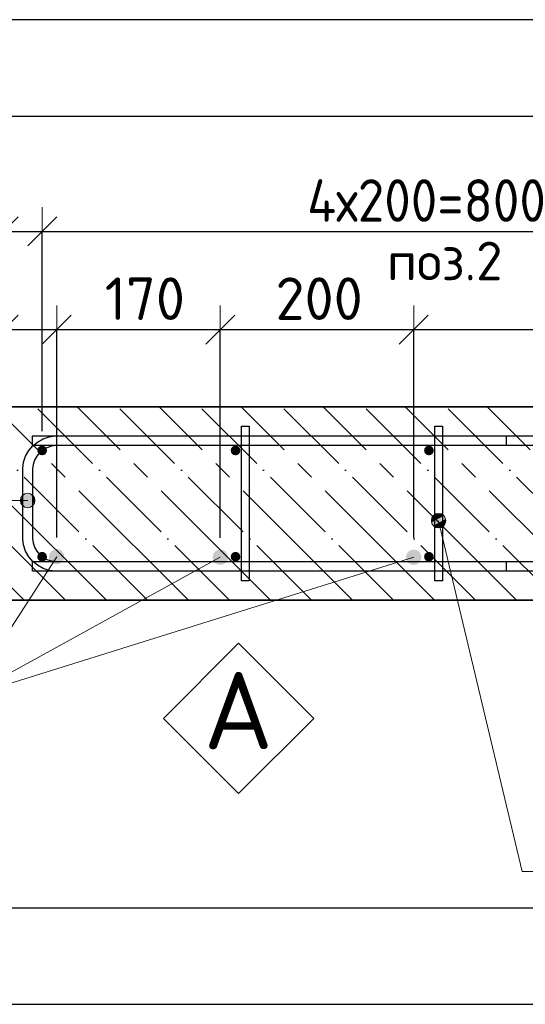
# Model space of a CAD drawing. Header units: millimetres. Extents: x 2792 to 69837, y -2757 to 29968.
# Tile 2 of 77: x 3328 to 3851, y 4879 to 5898. Entities that reach past the tile are written whole.
import ezdxf

# ---------------------------------------------------------------- set-up
doc = ezdxf.new("R2010")
doc.units = ezdxf.units.MM
doc.header["$PDMODE"] = 65
doc.linetypes.add('______11', pattern=[100, 80, -10, 0, -10])
doc.linetypes.add('______5', pattern=[220, 160, -20, 20, -20])
for name, color, linetype, lineweight in [('Standard', 7, 'Continuous', 25), ('Арм.стержн. Арматура края', 96, 'Continuous', 35), ('Арм.стержн. вертикальными 1', 22, 'Continuous', 35), ('Арм.стержн.горизонт. 1', 180, 'Continuous', 35), ('Размерная линия_ общее', 7, 'Continuous', 13)]:
    doc.layers.add(name, color=color, linetype=linetype, lineweight=lineweight)
doc.layers.add('Арм.стержн. вертикальными 2', color=7, linetype='Continuous', lineweight=35, true_color=0x006e00)
doc.layers.add('Арм.стержн.Стяжки', color=7, linetype='Continuous', lineweight=35, true_color=0x501e0f)
doc.styles.add('ISOCPEUR', font='ISOCPEUR')
doc.dimstyles.new('DIMSTYLE_3', dxfattribs={"dimtxt": 44, "dimasz": 50, "dimexe": 0, "dimexo": 0, "dimgap": 22, "dimtad": 2, "dimdec": 0, "dimrnd": 5, "dimzin": 12, "dimdsep": 46, "dimtxsty": 'ISOCPEUR', "dimblk1": 'ALL_ML_STRICH', "dimblk2": 'ALL_ML_STRICH', "dimsah": 1, "dimcen": 0, "dimclrd": 7, "dimclre": 256, "dimclrt": 7, "dimadec": 0, "dimazin": 0, "dimtfac": 1, "dimtdec": 0, "dimtix": 1, "dimtmove": 2, "dimatfit": 3, "dimfxl": 0, "dimtzin": 0, "dimlwd": 0, "dimlwe": -3, "dimarcsym": 0})
doc.dimstyles.new('DIMSTYLE_8', dxfattribs={"dimtxt": 44, "dimasz": 50, "dimexe": 0, "dimexo": 0, "dimgap": 22, "dimtad": 2, "dimdec": 0, "dimrnd": 5, "dimzin": 12, "dimdsep": 46, "dimtxsty": 'ISOCPEUR', "dimblk1": 'ALL_ML_STRICH', "dimblk2": 'ALL_ML_STRICH', "dimsah": 1, "dimcen": 0, "dimclrd": 7, "dimclre": 256, "dimclrt": 7, "dimadec": 0, "dimazin": 0, "dimtfac": 1, "dimtdec": 0, "dimtix": 1, "dimtmove": 2, "dimatfit": 3, "dimfxl": 0, "dimtvp": 1.2, "dimtzin": 0, "dimlwd": 0, "dimlwe": -3, "dimarcsym": 0})

# ---------------------------------------------------------------- blocks, each defined once
blk = doc.blocks.new('ALL_ML_STRICH')
at = {"color": 0, "linetype": 'ByBlock', "lineweight": -2}
for p, q in [((0, -0.5), (0, 0.5)), ((-0.3, -0.3), (0.3, 0.3)), ((-1, 0), (0.5, 0))]:
    blk.add_line(p, q, dxfattribs=at)
blk = doc.blocks.new('*D166')
at = {"layer": 'DEFPOINTS', "color": 7, "linetype": 'Continuous', "lineweight": 13, "transparency": 33554687}
for p in [(3311.7, 5679), (3311.7, 5497.3), (3351.7, 5452.3)]:
    blk.add_point(p, dxfattribs=at)
at = {"layer": 'Размерная линия_ общее', "color": 253, "linetype": 'Continuous', "lineweight": -2, "true_color": 0xa0a0a0, "transparency": 33554687}
for p, q in [((3311.7, 5517.3), (3311.7, 5679)), ((3351.7, 5472.3), (3351.7, 5679))]:
    blk.add_line(p, q, dxfattribs=at)
at = {"layer": 'Размерная линия_ общее', "color": 7, "linetype": 'Continuous', "lineweight": -2, "transparency": 33554687}
blk.add_line((3311.7, 5679), (3351.7, 5679), dxfattribs=at)
at = {"layer": 'Размерная линия_ общее', "color": 7, "linetype": 'Continuous', "lineweight": 13, "transparency": 33554687, "xscale": 50, "yscale": 50, "zscale": 50, "rotation": 180}
blk.add_blockref('ALL_ML_STRICH', (3311.7, 5679), dxfattribs=at)
at = {"layer": 'Размерная линия_ общее', "color": 7, "linetype": 'Continuous', "lineweight": 13, "transparency": 33554687, "xscale": 50, "yscale": 50, "zscale": 50}
blk.add_blockref('ALL_ML_STRICH', (3351.7, 5679), dxfattribs=at)
at = {"layer": 'Размерная линия_ общее', "color": 7, "linetype": 'Continuous', "lineweight": 13, "transparency": 33554687, "insert": (3269.6, 5710.8), "char_height": 44, "width": 88, "attachment_point": 5, "style": 'ISOCPEUR'}
blk.add_mtext('\\A1;{40}', dxfattribs=at)
blk = doc.blocks.new('*D167')
at = {"layer": 'DEFPOINTS', "color": 7, "linetype": 'Continuous', "lineweight": 13, "transparency": 33554687}
for p in [(3351.7, 5679), (3351.7, 5452.3), (4151.7, 5452.3)]:
    blk.add_point(p, dxfattribs=at)
at = {"layer": 'Размерная линия_ общее', "color": 253, "linetype": 'Continuous', "lineweight": -2, "true_color": 0xa0a0a0, "transparency": 33554687}
for p, q in [((3351.7, 5472.3), (3351.7, 5679)), ((4151.7, 5472.3), (4151.7, 5679))]:
    blk.add_line(p, q, dxfattribs=at)
at = {"layer": 'Размерная линия_ общее', "color": 7, "linetype": 'Continuous', "lineweight": -2, "transparency": 33554687}
blk.add_line((3351.7, 5679), (4151.7, 5679), dxfattribs=at)
at = {"layer": 'Размерная линия_ общее', "color": 7, "linetype": 'Continuous', "lineweight": 13, "transparency": 33554687, "xscale": 50, "yscale": 50, "zscale": 50, "rotation": 180}
blk.add_blockref('ALL_ML_STRICH', (3351.7, 5679), dxfattribs=at)
at = {"layer": 'Размерная линия_ общее', "color": 7, "linetype": 'Continuous', "lineweight": 13, "transparency": 33554687, "xscale": 50, "yscale": 50, "zscale": 50}
blk.add_blockref('ALL_ML_STRICH', (4151.7, 5679), dxfattribs=at)
at = {"layer": 'Размерная линия_ общее', "color": 7, "linetype": 'Continuous', "lineweight": 13, "transparency": 33554687, "insert": (3625.7, 5733), "char_height": 44, "width": 2.2, "attachment_point": 1, "line_spacing_factor": 0.60241, "style": 'ISOCPEUR'}
blk.add_mtext('\\W0.91;4х200=800', dxfattribs=at)
blk = doc.blocks.new('*D177')
at = {"layer": 'DEFPOINTS', "color": 7, "linetype": 'Continuous', "lineweight": 13, "transparency": 33554687}
for p in [(3311.7, 5577.4), (3311.7, 5497.3), (3366.7, 5342.3)]:
    blk.add_point(p, dxfattribs=at)
at = {"layer": 'Размерная линия_ общее', "color": 253, "linetype": 'Continuous', "lineweight": -2, "true_color": 0xa0a0a0, "transparency": 33554687}
for p, q in [((3311.7, 5517.3), (3311.7, 5577.4)), ((3366.7, 5362.3), (3366.7, 5577.4))]:
    blk.add_line(p, q, dxfattribs=at)
at = {"layer": 'Размерная линия_ общее', "color": 7, "linetype": 'Continuous', "lineweight": -2, "transparency": 33554687}
blk.add_line((3311.7, 5577.4), (3366.7, 5577.4), dxfattribs=at)
at = {"layer": 'Размерная линия_ общее', "color": 7, "linetype": 'Continuous', "lineweight": 13, "transparency": 33554687, "xscale": 50, "yscale": 50, "zscale": 50, "rotation": 180}
blk.add_blockref('ALL_ML_STRICH', (3311.7, 5577.4), dxfattribs=at)
at = {"layer": 'Размерная линия_ общее', "color": 7, "linetype": 'Continuous', "lineweight": 13, "transparency": 33554687, "xscale": 50, "yscale": 50, "zscale": 50}
blk.add_blockref('ALL_ML_STRICH', (3366.7, 5577.4), dxfattribs=at)
at = {"layer": 'Размерная линия_ общее', "color": 7, "linetype": 'Continuous', "lineweight": 13, "transparency": 33554687, "insert": (3268.1, 5609.5), "char_height": 44, "width": 88, "attachment_point": 5, "style": 'ISOCPEUR'}
blk.add_mtext('\\A1;{55}', dxfattribs=at)
blk = doc.blocks.new('*D178')
at = {"layer": 'DEFPOINTS', "color": 7, "linetype": 'Continuous', "lineweight": 13, "transparency": 33554687}
for p in [(3366.7, 5577.4), (3366.7, 5342.3), (3535.9, 5341.7)]:
    blk.add_point(p, dxfattribs=at)
at = {"layer": 'Размерная линия_ общее', "color": 253, "linetype": 'Continuous', "lineweight": -2, "true_color": 0xa0a0a0, "transparency": 33554687}
for p, q in [((3366.7, 5362.3), (3366.7, 5577.4)), ((3535.9, 5361.7), (3535.9, 5577.4))]:
    blk.add_line(p, q, dxfattribs=at)
at = {"layer": 'Размерная линия_ общее', "color": 7, "linetype": 'Continuous', "lineweight": -2, "transparency": 33554687}
blk.add_line((3366.7, 5577.4), (3535.9, 5577.4), dxfattribs=at)
at = {"layer": 'Размерная линия_ общее', "color": 7, "linetype": 'Continuous', "lineweight": 13, "transparency": 33554687, "xscale": 50, "yscale": 50, "zscale": 50, "rotation": 180}
blk.add_blockref('ALL_ML_STRICH', (3366.7, 5577.4), dxfattribs=at)
at = {"layer": 'Размерная линия_ общее', "color": 7, "linetype": 'Continuous', "lineweight": 13, "transparency": 33554687, "xscale": 50, "yscale": 50, "zscale": 50}
blk.add_blockref('ALL_ML_STRICH', (3535.9, 5577.4), dxfattribs=at)
at = {"layer": 'Размерная линия_ общее', "color": 7, "linetype": 'Continuous', "lineweight": 13, "transparency": 33554687, "insert": (3457.9, 5609.4), "char_height": 44, "width": 132, "attachment_point": 5, "style": 'ISOCPEUR'}
blk.add_mtext('\\A1;{170}', dxfattribs=at)
blk = doc.blocks.new('*D179')
at = {"layer": 'DEFPOINTS', "color": 7, "linetype": 'Continuous', "lineweight": 13, "transparency": 33554687}
for p in [(3535.9, 5577.4), (3535.9, 5341.7), (3735.9, 5341.7)]:
    blk.add_point(p, dxfattribs=at)
at = {"layer": 'Размерная линия_ общее', "color": 253, "linetype": 'Continuous', "lineweight": -2, "true_color": 0xa0a0a0, "transparency": 33554687}
for p, q in [((3535.9, 5361.7), (3535.9, 5577.4)), ((3735.9, 5361.7), (3735.9, 5577.4))]:
    blk.add_line(p, q, dxfattribs=at)
at = {"layer": 'Размерная линия_ общее', "color": 7, "linetype": 'Continuous', "lineweight": -2, "transparency": 33554687}
blk.add_line((3535.9, 5577.4), (3735.9, 5577.4), dxfattribs=at)
at = {"layer": 'Размерная линия_ общее', "color": 7, "linetype": 'Continuous', "lineweight": 13, "transparency": 33554687, "xscale": 50, "yscale": 50, "zscale": 50, "rotation": 180}
blk.add_blockref('ALL_ML_STRICH', (3535.9, 5577.4), dxfattribs=at)
at = {"layer": 'Размерная линия_ общее', "color": 7, "linetype": 'Continuous', "lineweight": 13, "transparency": 33554687, "xscale": 50, "yscale": 50, "zscale": 50}
blk.add_blockref('ALL_ML_STRICH', (3735.9, 5577.4), dxfattribs=at)
at = {"layer": 'Размерная линия_ общее', "color": 7, "linetype": 'Continuous', "lineweight": 13, "transparency": 33554687, "insert": (3638.1, 5609.4), "char_height": 44, "width": 132, "attachment_point": 5, "style": 'ISOCPEUR'}
blk.add_mtext('\\A1;{200}', dxfattribs=at)
blk = doc.blocks.new('*D180')
at = {"layer": 'DEFPOINTS', "color": 7, "linetype": 'Continuous', "lineweight": 13, "transparency": 33554687}
for p in [(3735.9, 5577.4), (3735.9, 5341.7), (4687.4, 5341.7)]:
    blk.add_point(p, dxfattribs=at)
at = {"layer": 'Размерная линия_ общее', "color": 253, "linetype": 'Continuous', "lineweight": -2, "true_color": 0xa0a0a0, "transparency": 33554687}
for p, q in [((3735.9, 5361.7), (3735.9, 5577.4)), ((4687.4, 5361.7), (4687.4, 5577.4))]:
    blk.add_line(p, q, dxfattribs=at)
at = {"layer": 'Размерная линия_ общее', "color": 7, "linetype": 'Continuous', "lineweight": -2, "transparency": 33554687}
blk.add_line((3735.9, 5577.4), (4687.4, 5577.4), dxfattribs=at)
at = {"layer": 'Размерная линия_ общее', "color": 7, "linetype": 'Continuous', "lineweight": 13, "transparency": 33554687, "xscale": 50, "yscale": 50, "zscale": 50, "rotation": 180}
blk.add_blockref('ALL_ML_STRICH', (3735.9, 5577.4), dxfattribs=at)
at = {"layer": 'Размерная линия_ общее', "color": 7, "linetype": 'Continuous', "lineweight": 13, "transparency": 33554687, "xscale": 50, "yscale": 50, "zscale": 50}
blk.add_blockref('ALL_ML_STRICH', (4687.4, 5577.4), dxfattribs=at)
at = {"layer": 'Размерная линия_ общее', "color": 7, "linetype": 'Continuous', "lineweight": 13, "transparency": 33554687, "insert": (4213.9, 5609.4), "char_height": 44, "width": 132, "attachment_point": 5, "style": 'ISOCPEUR'}
blk.add_mtext('\\A1;{950}', dxfattribs=at)
blk = doc.blocks.new('СЛОЖНЫЙ_ОБЪЕКТ_3')
at = {"layer": 'Standard', "color": 7, "linetype": 'Continuous', "lineweight": 13, "transparency": 33554687}
blk.add_lwpolyline([(3554.9, 5252.7), (3632.7, 5174.9), (3554.9, 5097.1), (3477.1, 5174.9), (3554.9, 5252.7)], close=True, dxfattribs=at)
at = {"layer": 'Standard', "color": 7, "linetype": 'Continuous', "lineweight": 13, "transparency": 33554687, "insert": (3518.6, 5183), "char_height": 80, "width": 104.727, "attachment_point": 4, "style": 'ISOCPEUR'}
blk.add_mtext('\\A1;{\\fISOCPEUR|i0|b0;\\H80.000000;\\W1.000000;\\C7;А}\\P', dxfattribs=at)

msp = doc.modelspace()

# ---------------------------------------------------------------- hatches: boundary and pattern name
at = {"layer": 'Арм.стержн. Арматура края', "linetype": 'Continuous', "lineweight": 13, "transparency": 33554687}
for points in [[(3330.2, 5396.7), (3330.2, 5404.2), (3329.2, 5400.5)], [(3330.2, 5404.2), (3332.9, 5394), (3332.9, 5406.9)], [(3330.2, 5404.2), (3330.2, 5396.7), (3332.9, 5394)], [(3332.9, 5406.9), (3336.7, 5393), (3336.7, 5408)], [(3332.9, 5406.9), (3332.9, 5394), (3336.7, 5393)], [(3336.7, 5408), (3336.7, 5393), (3340.4, 5394)], [(3336.7, 5408), (3340.4, 5394), (3340.4, 5406.9)], [(3340.4, 5406.9), (3340.4, 5394), (3343.1, 5396.7)], [(3340.4, 5406.9), (3343.1, 5396.7), (3343.1, 5404.2)], [(3343.1, 5404.2), (3343.1, 5396.7), (3344.2, 5400.5)]]:
    msp.add_hatch(color=7, dxfattribs=at).paths.add_polyline_path(points)
at = {"layer": 'Арм.стержн. вертикальными 1', "linetype": 'Continuous', "lineweight": 50, "transparency": 33554687}
for points in [[(3351.7, 5447.3), (3353.6, 5447.6), (3355.2, 5448.7), (3356.3, 5450.3), (3356.7, 5452.3), (3356.3, 5454.2), (3355.2, 5455.8), (3353.6, 5456.9), (3351.7, 5457.3), (3349.7, 5456.9), (3348.1, 5455.8), (3347, 5454.2), (3346.7, 5452.3), (3347, 5450.3), (3348.1, 5448.7), (3349.7, 5447.6)], [(3551.7, 5447.3), (3553.6, 5447.6), (3555.2, 5448.7), (3556.3, 5450.3), (3556.7, 5452.3), (3556.3, 5454.2), (3555.2, 5455.8), (3553.6, 5456.9), (3551.7, 5457.3), (3549.7, 5456.9), (3548.1, 5455.8), (3547, 5454.2), (3546.7, 5452.3), (3547, 5450.3), (3548.1, 5448.7), (3549.7, 5447.6)], [(3751.7, 5447.3), (3753.6, 5447.6), (3755.2, 5448.7), (3756.3, 5450.3), (3756.7, 5452.3), (3756.3, 5454.2), (3755.2, 5455.8), (3753.6, 5456.9), (3751.7, 5457.3), (3749.7, 5456.9), (3748.1, 5455.8), (3747, 5454.2), (3746.7, 5452.3), (3747, 5450.3), (3748.1, 5448.7), (3749.7, 5447.6)], [(3351.7, 5337.3), (3353.6, 5337.6), (3355.2, 5338.7), (3356.3, 5340.3), (3356.7, 5342.3), (3356.3, 5344.2), (3355.2, 5345.8), (3353.6, 5346.9), (3351.7, 5347.3), (3349.7, 5346.9), (3348.1, 5345.8), (3347, 5344.2), (3346.7, 5342.3), (3347, 5340.3), (3348.1, 5338.7), (3349.7, 5337.6)], [(3551.7, 5337.3), (3553.6, 5337.6), (3555.2, 5338.7), (3556.3, 5340.3), (3556.7, 5342.3), (3556.3, 5344.2), (3555.2, 5345.8), (3553.6, 5346.9), (3551.7, 5347.3), (3549.7, 5346.9), (3548.1, 5345.8), (3547, 5344.2), (3546.7, 5342.3), (3547, 5340.3), (3548.1, 5338.7), (3549.7, 5337.6)], [(3751.7, 5337.3), (3753.6, 5337.6), (3755.2, 5338.7), (3756.3, 5340.3), (3756.7, 5342.3), (3756.3, 5344.2), (3755.2, 5345.8), (3753.6, 5346.9), (3751.7, 5347.3), (3749.7, 5346.9), (3748.1, 5345.8), (3747, 5344.2), (3746.7, 5342.3), (3747, 5340.3), (3748.1, 5338.7), (3749.7, 5337.6)]]:
    msp.add_hatch(color=4, dxfattribs=at).paths.add_polyline_path(points)
at = {"layer": 'Арм.стержн. вертикальными 2', "linetype": 'Continuous', "lineweight": 50, "transparency": 33554687}
for points in [[(3366.7, 5334.3), (3369.7, 5334.9), (3372.3, 5336.6), (3374, 5339.2), (3374.7, 5342.3), (3374, 5345.3), (3372.3, 5347.9), (3369.7, 5349.6), (3366.7, 5350.3), (3363.6, 5349.6), (3361, 5347.9), (3359.3, 5345.3), (3358.7, 5342.3), (3359.3, 5339.2), (3361, 5336.6), (3363.6, 5334.9)], [(3535.9, 5333.7), (3539, 5334.4), (3541.6, 5336.1), (3543.3, 5338.7), (3543.9, 5341.7), (3543.3, 5344.8), (3541.6, 5347.4), (3539, 5349.1), (3535.9, 5349.7), (3532.8, 5349.1), (3530.2, 5347.4), (3528.5, 5344.8), (3527.9, 5341.7), (3528.5, 5338.7), (3530.2, 5336.1), (3532.8, 5334.4)], [(3735.9, 5333.7), (3739, 5334.4), (3741.6, 5336.1), (3743.3, 5338.7), (3743.9, 5341.7), (3743.3, 5344.8), (3741.6, 5347.4), (3739, 5349.1), (3735.9, 5349.7), (3732.8, 5349.1), (3730.2, 5347.4), (3728.5, 5344.8), (3727.9, 5341.7), (3728.5, 5338.7), (3730.2, 5336.1), (3732.8, 5334.4)]]:
    msp.add_hatch(color=7, dxfattribs=at).paths.add_polyline_path(points)
at = {"layer": 'Арм.стержн.Стяжки', "linetype": 'Continuous', "lineweight": 13, "transparency": 33554687}
for points in [[(3754.4, 5377.8), (3768.9, 5381.3), (3767.1, 5384.7)], [(3754.4, 5377.8), (3767.1, 5384.7), (3754.5, 5381.7)], [(3756.2, 5374.4), (3768.9, 5381.3), (3754.4, 5377.8)], [(3754.5, 5381.7), (3767.1, 5384.7), (3763.8, 5386.7)], [(3754.5, 5381.7), (3763.8, 5386.7), (3756.5, 5385)], [(3756.2, 5374.4), (3768.8, 5377.4), (3768.9, 5381.3)], [(3756.5, 5385), (3763.8, 5386.7), (3759.9, 5386.8)], [(3759.5, 5372.4), (3768.8, 5377.4), (3756.2, 5374.4)], [(3759.5, 5372.4), (3766.8, 5374.1), (3768.8, 5377.4)], [(3766.8, 5374.1), (3759.5, 5372.4), (3763.4, 5372.3)]]:
    msp.add_hatch(color=7, dxfattribs=at).paths.add_polyline_path(points)

# ---------------------------------------------------------------- linework, layer by layer
at = {"color": 52, "linetype": 'Continuous', "lineweight": -3, "transparency": 33554687}
for p, q in [((5367.6, 5798.1), (3011.7, 5798.1)), ((5367.6, 5798.1), (3011.7, 5798.1)), ((3011.7, 4979), (5367.6, 4979)), ((3011.7, 4979), (5367.6, 4979))]:
    msp.add_line(p, q, dxfattribs=at)
at = {"layer": 'Standard', "color": 7, "linetype": 'Continuous', "lineweight": 35, "transparency": 33554687}
for p, q in [((5111.7, 5497.3), (3311.7, 5497.3)), ((3311.7, 5297.3), (5111.7, 5297.3))]:
    msp.add_line(p, q, dxfattribs=at)
at = {"layer": 'Standard', "color": 253, "linetype": '______11', "lineweight": -3, "true_color": 0xababab, "transparency": 33554687}
for p, q in [((3545.4, 5297.3), (3345.4, 5497.3)), ((3630.2, 5297.3), (3430.2, 5497.3)), ((3715.1, 5297.3), (3515.1, 5497.3)), ((3799.9, 5297.3), (3599.9, 5497.3)), ((3884.8, 5297.3), (3684.8, 5497.3)), ((3969.6, 5297.3), (3769.6, 5497.3)), ((3460.5, 5297.3), (3311.7, 5446.1)), ((3375.7, 5297.3), (3311.7, 5361.3))]:
    msp.add_line(p, q, dxfattribs=at)
at = {"layer": 'Standard', "color": 253, "linetype": '______5', "lineweight": -3, "true_color": 0xababab, "transparency": 33554687}
for p, q in [((3587.8, 5297.3), (3387.8, 5497.3)), ((3672.6, 5297.3), (3472.6, 5497.3)), ((3757.5, 5297.3), (3557.5, 5497.3)), ((3842.3, 5297.3), (3642.3, 5497.3)), ((3927.2, 5297.3), (3727.2, 5497.3)), ((4012, 5297.3), (3812, 5497.3)), ((3502.9, 5297.3), (3311.7, 5488.5)), ((3418.1, 5297.3), (3311.7, 5403.7)), ((3333.2, 5297.3), (3311.7, 5318.8))]:
    msp.add_line(p, q, dxfattribs=at)
at = {"layer": 'Standard', "color": 7, "linetype": 'Continuous', "lineweight": 25, "transparency": 33554687}
msp.add_lwpolyline([(2911.7, 5898.1), (2911.7, 4879), (5467.6, 4879), (5467.6, 5898.1), (2911.7, 5898.1)], dxfattribs=at)
at = {"layer": 'Арм.стержн. Арматура края', "color": 7, "linetype": 'Continuous', "lineweight": 13, "transparency": 33554687}
for p, q in [((3336.7, 5408), (3336.7, 5408)), ((3253.3, 5400.5), (3336.7, 5400.5)), ((3329.2, 5400.5), (3329.2, 5400.5)), ((3336.7, 5393), (3336.7, 5393)), ((3344.2, 5400.5), (3344.2, 5400.5))]:
    msp.add_line(p, q, dxfattribs=at)
at = {"layer": 'Арм.стержн. Арматура края', "color": 4, "linetype": 'Continuous', "lineweight": 25, "transparency": 33554687}
msp.add_lwpolyline([(3831.7, 5327.3), (3365, 5327.3), (3358.9, 5328.1), (3352.6, 5330.2), (3346.7, 5333.5), (3341.9, 5337.5), (3337.9, 5342.3), (3334.6, 5348.2), (3332.5, 5354.5), (3331.7, 5360.6), (3331.7, 5433.9), (3332.5, 5440), (3334.6, 5446.4), (3337.9, 5452.2), (3341.9, 5457), (3346.7, 5461), (3352.6, 5464.3), (3358.9, 5466.4), (3365, 5467.3), (3831.7, 5467.3), (3831.7, 5457.3), (3365.7, 5457.3), (3361.2, 5456.6), (3356.6, 5455.1), (3352.4, 5452.8), (3349, 5449.9), (3346.1, 5446.5), (3343.8, 5442.3), (3342.3, 5437.7), (3341.7, 5433.2), (3341.7, 5361.3), (3342.3, 5356.8), (3343.8, 5352.2), (3346.1, 5348), (3349, 5344.6), (3352.4, 5341.7), (3356.6, 5339.4), (3361.2, 5337.9), (3365.7, 5337.3), (3831.7, 5337.3), (3831.7, 5327.3)], dxfattribs=at)
msp.add_lwpolyline([(3831.7, 5327.3), (3365, 5327.3), (3358.9, 5328.1), (3352.6, 5330.2), (3346.7, 5333.5), (3341.9, 5337.5), (3337.9, 5342.3), (3334.6, 5348.2), (3332.5, 5354.5), (3331.7, 5360.6), (3331.7, 5433.9), (3332.5, 5440), (3334.6, 5446.4), (3337.9, 5452.2), (3341.9, 5457), (3346.7, 5461), (3352.6, 5464.3), (3358.9, 5466.4), (3365, 5467.3), (3831.7, 5467.3), (3831.7, 5457.3), (3365.7, 5457.3), (3361.2, 5456.6), (3356.6, 5455.1), (3352.4, 5452.8), (3349, 5449.9), (3346.1, 5446.5), (3343.8, 5442.3), (3342.3, 5437.7), (3341.7, 5433.2), (3341.7, 5361.3), (3342.3, 5356.8), (3343.8, 5352.2), (3346.1, 5348), (3349, 5344.6), (3352.4, 5341.7), (3356.6, 5339.4), (3361.2, 5337.9), (3365.7, 5337.3), (3831.7, 5337.3), (3831.7, 5327.3)], dxfattribs=at)
msp.add_lwpolyline([(3831.7, 5327.3), (3365, 5327.3), (3358.9, 5328.1), (3352.6, 5330.2), (3346.7, 5333.5), (3341.9, 5337.5), (3337.9, 5342.3), (3334.6, 5348.2), (3332.5, 5354.5), (3331.7, 5360.6), (3331.7, 5433.9), (3332.5, 5440), (3334.6, 5446.4), (3337.9, 5452.2), (3341.9, 5457), (3346.7, 5461), (3352.6, 5464.3), (3358.9, 5466.4), (3365, 5467.3), (3831.7, 5467.3), (3831.7, 5457.3), (3365.7, 5457.3), (3361.2, 5456.6), (3356.6, 5455.1), (3352.4, 5452.8), (3349, 5449.9), (3346.1, 5446.5), (3343.8, 5442.3), (3342.3, 5437.7), (3341.7, 5433.2), (3341.7, 5361.3), (3342.3, 5356.8), (3343.8, 5352.2), (3346.1, 5348), (3349, 5344.6), (3352.4, 5341.7), (3356.6, 5339.4), (3361.2, 5337.9), (3365.7, 5337.3), (3831.7, 5337.3), (3831.7, 5327.3)], dxfattribs=at)
msp.add_lwpolyline([(3831.7, 5327.3), (3365, 5327.3), (3358.9, 5328.1), (3352.6, 5330.2), (3346.7, 5333.5), (3341.9, 5337.5), (3337.9, 5342.3), (3334.6, 5348.2), (3332.5, 5354.5), (3331.7, 5360.6), (3331.7, 5433.9), (3332.5, 5440), (3334.6, 5446.4), (3337.9, 5452.2), (3341.9, 5457), (3346.7, 5461), (3352.6, 5464.3), (3358.9, 5466.4), (3365, 5467.3), (3831.7, 5467.3), (3831.7, 5457.3), (3365.7, 5457.3), (3361.2, 5456.6), (3356.6, 5455.1), (3352.4, 5452.8), (3349, 5449.9), (3346.1, 5446.5), (3343.8, 5442.3), (3342.3, 5437.7), (3341.7, 5433.2), (3341.7, 5361.3), (3342.3, 5356.8), (3343.8, 5352.2), (3346.1, 5348), (3349, 5344.6), (3352.4, 5341.7), (3356.6, 5339.4), (3361.2, 5337.9), (3365.7, 5337.3), (3831.7, 5337.3), (3831.7, 5327.3)], dxfattribs=at)
msp.add_lwpolyline([(3831.7, 5327.3), (3365, 5327.3), (3358.9, 5328.1), (3352.6, 5330.2), (3346.7, 5333.5), (3341.9, 5337.5), (3337.9, 5342.3), (3334.6, 5348.2), (3332.5, 5354.5), (3331.7, 5360.6), (3331.7, 5433.9), (3332.5, 5440), (3334.6, 5446.4), (3337.9, 5452.2), (3341.9, 5457), (3346.7, 5461), (3352.6, 5464.3), (3358.9, 5466.4), (3365, 5467.3), (3831.7, 5467.3), (3831.7, 5457.3), (3365.7, 5457.3), (3361.2, 5456.6), (3356.6, 5455.1), (3352.4, 5452.8), (3349, 5449.9), (3346.1, 5446.5), (3343.8, 5442.3), (3342.3, 5437.7), (3341.7, 5433.2), (3341.7, 5361.3), (3342.3, 5356.8), (3343.8, 5352.2), (3346.1, 5348), (3349, 5344.6), (3352.4, 5341.7), (3356.6, 5339.4), (3361.2, 5337.9), (3365.7, 5337.3), (3831.7, 5337.3), (3831.7, 5327.3)], dxfattribs=at)
at = {"layer": 'Арм.стержн. Арматура края', "color": 7, "linetype": 'Continuous', "lineweight": 13, "transparency": 33554687}
msp.add_circle((3336.7, 5400.5), 7.5, dxfattribs=at)
at = {"layer": 'Арм.стержн. вертикальными 2', "color": 7, "linetype": 'Continuous', "lineweight": 13, "transparency": 33554687}
for q in [(3366.7, 5342.3), (3535.9, 5341.7), (3735.9, 5341.7)]:
    msp.add_line((3273.3, 5197.2), q, dxfattribs=at)
at = {"layer": 'Арм.стержн.горизонт. 1', "color": 4, "linetype": 'Continuous', "lineweight": 25, "transparency": 33554687}
for points in [[(3341.7, 5467.3), (5081.7, 5467.3), (5081.7, 5457.3), (3341.7, 5457.3), (3341.7, 5467.3)], [(3341.7, 5467.3), (5081.7, 5467.3), (5081.7, 5457.3), (3341.7, 5457.3), (3341.7, 5467.3)], [(3341.7, 5467.3), (5081.7, 5467.3), (5081.7, 5457.3), (3341.7, 5457.3), (3341.7, 5467.3)], [(3341.7, 5467.3), (5081.7, 5467.3), (5081.7, 5457.3), (3341.7, 5457.3), (3341.7, 5467.3)], [(3341.7, 5467.3), (5081.7, 5467.3), (5081.7, 5457.3), (3341.7, 5457.3), (3341.7, 5467.3)], [(3341.7, 5337.3), (5081.7, 5337.3), (5081.7, 5327.3), (3341.7, 5327.3), (3341.7, 5337.3)], [(3341.7, 5337.3), (5081.7, 5337.3), (5081.7, 5327.3), (3341.7, 5327.3), (3341.7, 5337.3)], [(3341.7, 5337.3), (5081.7, 5337.3), (5081.7, 5327.3), (3341.7, 5327.3), (3341.7, 5337.3)], [(3341.7, 5337.3), (5081.7, 5337.3), (5081.7, 5327.3), (3341.7, 5327.3), (3341.7, 5337.3)], [(3341.7, 5337.3), (5081.7, 5337.3), (5081.7, 5327.3), (3341.7, 5327.3), (3341.7, 5337.3)]]:
    msp.add_lwpolyline(points, dxfattribs=at)
at = {"layer": 'Арм.стержн.Стяжки', "color": 7, "linetype": 'Continuous', "lineweight": 13, "transparency": 33554687}
for p, q in [((3759.9, 5386.8), (3759.9, 5386.8)), ((3768.9, 5381.3), (3768.9, 5381.3)), ((3754.4, 5377.8), (3754.4, 5377.8)), ((3848.2, 5016.6), (3761.7, 5379.6)), ((3763.4, 5372.3), (3763.4, 5372.3)), ((3848.2, 5016.6), (4212.2, 5016.6))]:
    msp.add_line(p, q, dxfattribs=at)
at = {"layer": 'Арм.стержн.Стяжки', "color": 40, "linetype": 'Continuous', "lineweight": 25, "transparency": 33554687}
for points in [[(3557.7, 5317.3), (3557.7, 5477.3), (3565.7, 5477.3), (3565.7, 5317.3), (3557.7, 5317.3)], [(3557.7, 5317.3), (3557.7, 5477.3), (3565.7, 5477.3), (3565.7, 5317.3), (3557.7, 5317.3)], [(3557.7, 5317.3), (3557.7, 5477.3), (3565.7, 5477.3), (3565.7, 5317.3), (3557.7, 5317.3)], [(3757.7, 5317.3), (3757.7, 5477.3), (3765.7, 5477.3), (3765.7, 5317.3), (3757.7, 5317.3)], [(3757.7, 5317.3), (3757.7, 5477.3), (3765.7, 5477.3), (3765.7, 5317.3), (3757.7, 5317.3)]]:
    msp.add_lwpolyline(points, dxfattribs=at)
at = {"layer": 'Арм.стержн.Стяжки', "color": 7, "linetype": 'Continuous', "lineweight": 13, "transparency": 33554687}
msp.add_circle((3761.7, 5379.6), 7.5, dxfattribs=at)

# ---------------------------------------------------------------- block references
at = {"layer": 'Standard', "color": 7, "linetype": 'Continuous', "lineweight": 13, "transparency": 33554687}
msp.add_blockref('СЛОЖНЫЙ_ОБЪЕКТ_3', (0, 0), dxfattribs=at)

# ---------------------------------------------------------------- texts
at = {"layer": 'Standard', "color": 7, "linetype": 'Continuous', "lineweight": 25, "transparency": 33554687, "insert": (3768, 5628.4), "char_height": 40, "width": 140.769, "attachment_point": 8, "style": 'ISOCPEUR'}
msp.add_mtext('\\A1;{\\fISOCPEUR|i0|b0;\\H40.000000;\\W1.000000;\\C7;поз.2}\\P', dxfattribs=at)

# ---------------------------------------------------------------- dimensions: what is measured, and where the dimension line sits
at = {"layer": 'Размерная линия_ общее', "color": 7, "linetype": 'Continuous', "lineweight": 13, "transparency": 33554687}
for base, p1, p2, dimstyle, picture, middle in [((3351.7, 5679), (3311.7, 5517.3), (3351.7, 5472.3), 'DIMSTYLE_8', '*D166', (3269.6, 5710.8)), ((3366.7, 5577.4), (3311.7, 5517.3), (3366.7, 5362.3), 'DIMSTYLE_8', '*D177', (3268.1, 5609.5)), ((3535.9, 5577.4), (3366.7, 5362.3), (3535.9, 5361.7), 'DIMSTYLE_3', '*D178', (3457.9, 5609.4)), ((3735.9, 5577.4), (3535.9, 5361.7), (3735.9, 5361.7), 'DIMSTYLE_3', '*D179', (3638.1, 5609.4)), ((4687.4024, 5577.3838), (3735.9065, 5361.7435), (4687.4024, 5361.7435), 'DIMSTYLE_3', '*D180', (4213.8544, 5609.3838))]:
    dim = msp.add_linear_dim(base=base, p1=p1, p2=p2, dimstyle=dimstyle, override={"dimpost": '<>', "dimclrd": 7, "dimclre": 253, "dimclrt": 7, "dimlwd": 0, "dimlwe": 65533}, dxfattribs=at)
    dim.commit()
    dim.dimension.update_dxf_attribs({"geometry": picture, "text_midpoint": middle, "dimtype": 160})
dim = msp.add_linear_dim(base=(4151.7, 5679), p1=(3351.7, 5472.3), p2=(4151.7, 5472.3), text='\\W0.91;4х200=800', dimstyle='DIMSTYLE_3', override={"dimpost": '<>', "dimclrd": 7, "dimclre": 253, "dimclrt": 7, "dimlwd": 0, "dimlwe": 65533}, dxfattribs=at)
dim.commit()
dim.dimension.update_dxf_attribs({"geometry": '*D167', "text_midpoint": (3751.7, 5701), "dimtype": 160})

doc.saveas('drawing.dxf')
